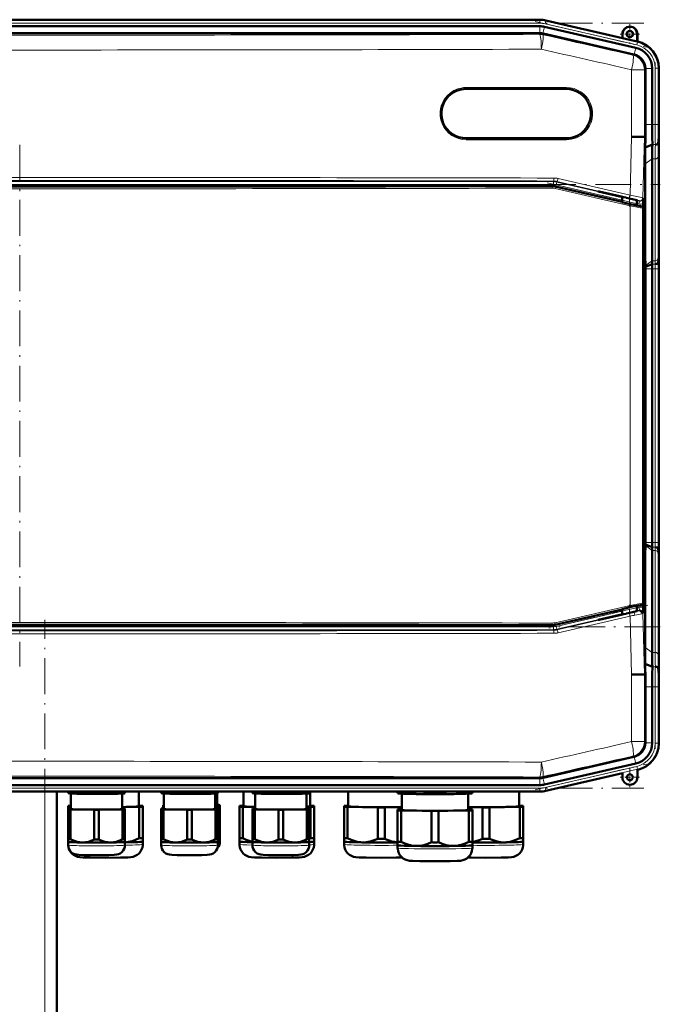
# Model space of a CAD drawing. Extents: x -1351 to 1763, y -1300 to 612.
# Tile 17 of 80: x -1068 to -853, y 236 to 566. Entities that reach past the tile are written whole.
import ezdxf

# ---------------------------------------------------------------- set-up
doc = ezdxf.new("R2010")
doc.units = 0
doc.linetypes.add('DASHDOT', pattern=[18.5, 12, -3, 0.5, -3])

msp = doc.modelspace()

# ---------------------------------------------------------------- linework, layer by layer
at = {"color": 7, "linetype": 'DASHDOT', "lineweight": 18}
for p, q in [((-1276.37, 564.64), (-858.69, 564.64)), ((-895.01, 565.2), (-857.74, 556.6)), ((-854.87, 551.46), (-854.87, 528.83)), ((-1067.53, 523.96), (-1067.53, 349.21)), ((-891.02, 511.19), (-857.32, 503.41)), ((-1281.89, 510.59), (-853.17, 510.59)), ((-854.87, 491.61), (-854.87, 381.55)), ((-857.32, 369.75), (-891.02, 361.97)), ((-1059.13, -326), (-1059.13, 364.9)), ((-853.17, 362.56), (-1281.89, 362.56)), ((-854.87, 344.32), (-854.87, 321.69)), ((-895.01, 307.95), (-857.74, 316.55)), ((-1276.37, 308.51), (-858.69, 308.51))]:
    msp.add_line(p, q, dxfattribs=at)
at = {"color": 7, "lineweight": 50}
for p, q in [((-893.5, 565.83), (-1241.56, 565.83)), ((-908.5, 565.83), (-1221.29, 565.83)), ((-908.5, 565.83), (-893.5, 565.83)), ((-891.42, 565.59), (-865.85, 559.69)), ((-891.42, 565.59), (-865.85, 559.69)), ((-1241.54, 561.35), (-893.53, 561.35)), ((-908.5, 563.64), (-1221.29, 563.64)), ((-908.5, 563.64), (-893.5, 563.64)), ((-893.53, 561.35), (-893.5, 561.35)), ((-862.03, 554.21), (-892.4, 561.23)), ((-891.91, 563.46), (-861.34, 556.4)), ((-865.85, 559.69), (-865.85, 561.03)), ((-865.78, 559.6), (-865.78, 561.03)), ((-860.92, 561.03), (-860.92, 558.48)), ((-860.85, 561.03), (-860.85, 558.53)), ((-865.78, 559.6), (-865.85, 559.69)), ((-865.78, 559.6), (-860.92, 558.48)), ((-860.92, 558.48), (-860.85, 558.53)), ((-860.85, 558.53), (-860.65, 558.49)), ((-858.15, 549.34), (-858.16, 549.52)), ((-858.15, 549.34), (-858.15, 530.72)), ((-855.87, 549.52), (-855.87, 530.72)), ((-853.68, 549.72), (-853.68, 530.72)), ((-853.68, 549.52), (-853.68, 530.72)), ((-918.16, 542.62), (-884.66, 542.62)), ((-884.66, 526.12), (-918.16, 526.12)), ((-858.83, 526.59), (-858.48, 526.58)), ((-858.14, 526.58), (-858.48, 526.58)), ((-853.66, 526.58), (-853.83, 524.39)), ((-855.83, 523.99), (-858.21, 523)), ((-853.68, 523.65), (-853.68, 489.51)), ((-853.68, 523.65), (-853.68, 489.51)), ((-855.87, 519.23), (-855.87, 485.09)), ((-858.25, 486.58), (-858.25, 517.54)), ((-889.42, 510.11), (-1245.63, 510.11)), ((-888.3, 509.98), (-865.97, 504.83)), ((-866.73, 506.65), (-873.98, 508.33)), ((-873.59, 508.33), (-873.98, 508.33)), ((-873.59, 508.33), (-866.73, 506.74)), ((-866.73, 506.74), (-865.32, 506.41)), ((-866.73, 506.65), (-866.73, 506.74)), ((-865.97, 506.48), (-866.73, 506.65)), ((-865.97, 506.57), (-865.97, 504.75)), ((-865.32, 506.41), (-864.61, 506.25)), ((-864.61, 506.25), (-864.47, 506.22)), ((-864.47, 506.22), (-863.48, 505.99)), ((-860.98, 505.38), (-860.98, 503.6)), ((-860.98, 503.68), (-860.87, 503.65)), ((-860.87, 503.65), (-860.3, 503.5)), ((-860.3, 503.5), (-859.28, 503.26)), ((-858.91, 504.31), (-858.94, 503)), ((-858.89, 502.78), (-858.89, 370.39)), ((-858.89, 486.59), (-858.25, 486.58)), ((-858.17, 483.46), (-858.25, 486.58)), ((-853.7, 486.58), (-853.88, 484.39)), ((-858.16, 483.04), (-858.17, 483.46)), ((-855.87, 483.99), (-858.16, 483.04)), ((-858.15, 482.44), (-858.16, 483.04)), ((-858.15, 390.72), (-858.15, 482.44)), ((-855.87, 482.44), (-855.87, 390.72)), ((-853.68, 482.44), (-853.68, 390.72)), ((-853.68, 482.43), (-853.68, 390.72)), ((-858.17, 389.7), (-858.25, 386.57)), ((-858.16, 390.11), (-858.17, 389.7)), ((-858.15, 390.72), (-858.16, 390.11)), ((-855.87, 389.17), (-858.16, 390.11)), ((-858.89, 386.57), (-858.25, 386.57)), ((-858.25, 386.57), (-858.25, 355.61)), ((-855.87, 353.93), (-855.87, 388.07)), ((-853.7, 386.58), (-853.88, 388.77)), ((-853.68, 349.51), (-853.68, 383.65)), ((-853.68, 349.51), (-853.68, 383.65)), ((-860.98, 367.77), (-860.98, 369.57)), ((-860.87, 369.52), (-860.98, 369.5)), ((-860.3, 369.67), (-860.87, 369.52)), ((-859.28, 369.91), (-860.3, 369.67)), ((-858.91, 368.84), (-858.94, 370.18)), ((-865.97, 368.34), (-888.3, 363.19)), ((-866.73, 366.5), (-873.98, 364.83)), ((-873.59, 364.83), (-866.73, 366.41)), ((-866.73, 366.41), (-865.32, 366.74)), ((-865.97, 366.68), (-866.73, 366.5)), ((-866.73, 366.5), (-866.73, 366.41)), ((-865.97, 368.42), (-865.97, 366.59)), ((-865.32, 366.74), (-864.61, 366.9)), ((-864.61, 366.9), (-864.47, 366.93)), ((-864.47, 366.93), (-863.48, 367.16)), ((-1245.63, 363.06), (-889.42, 363.06)), ((-873.59, 364.83), (-873.98, 364.83)), ((-855.83, 349.17), (-858.21, 350.16)), ((-858.21, 350.16), (-858.18, 348.39)), ((-858.48, 346.57), (-858.83, 346.56)), ((-858.14, 346.57), (-858.48, 346.57)), ((-858.18, 348.39), (-858.14, 346.57)), ((-853.66, 346.58), (-853.83, 348.77)), ((-858.15, 323.81), (-858.15, 342.44)), ((-855.87, 323.63), (-855.87, 342.44)), ((-853.68, 323.43), (-853.68, 342.44)), ((-853.68, 323.63), (-853.68, 342.43)), ((-858.15, 323.81), (-858.16, 323.63)), ((-862.03, 318.94), (-892.4, 311.93)), ((-891.91, 309.69), (-861.34, 316.75)), ((-891.42, 307.56), (-865.85, 313.47)), ((-865.85, 313.47), (-865.85, 312.12)), ((-860.85, 314.62), (-860.65, 314.67)), ((-860.85, 312.12), (-860.85, 314.62)), ((-1241.54, 311.8), (-893.53, 311.8)), ((-893.53, 311.8), (-893.5, 311.8)), ((-893.5, 307.33), (-1241.56, 307.33)), ((-908.5, 309.51), (-1221.29, 309.51)), ((-1055.13, -268.42), (-1055.13, 307.33)), ((-1051.3, 306.98), (-1051.3, 307.33)), ((-1051.3, 306.98), (-1051.3, 306.8)), ((-1051.26, 306.79), (-1051.3, 306.8)), ((-1050.53, 306.94), (-1050.53, 307.33)), ((-1050.4, 301.52), (-1050.4, 306.71)), ((-1042.58, 306.82), (-1042.58, 307.33)), ((-1041.03, 306.82), (-1041.03, 307.33)), ((-1033.2, 306.71), (-1033.2, 301.52)), ((-1033.08, 306.94), (-1033.08, 307.33)), ((-1032.35, 306.79), (-1032.3, 306.8)), ((-1032.3, 306.98), (-1032.3, 307.33)), ((-1032.3, 306.8), (-1032.3, 306.98)), ((-1027.71, 302.42), (-1027.71, 307.33)), ((-1020.18, 306.98), (-1020.18, 307.33)), ((-1020.18, 306.98), (-1020.18, 306.8)), ((-1020.14, 306.79), (-1020.18, 306.8)), ((-1019.41, 306.94), (-1019.41, 307.33)), ((-1019.28, 301.52), (-1019.28, 306.71)), ((-1011.46, 306.82), (-1011.46, 307.33)), ((-1009.91, 306.82), (-1009.91, 307.33)), ((-1002.08, 306.71), (-1002.08, 301.52)), ((-1001.96, 306.94), (-1001.96, 307.33)), ((-1001.41, 306.76), (-1001.41, 302.72)), ((-1001.23, 306.79), (-1001.18, 306.8)), ((-1001.18, 306.98), (-1001.18, 307.33)), ((-1001.18, 306.8), (-1001.18, 306.98)), ((-992.66, 307.33), (-992.66, 302.42)), ((-989.63, 306.98), (-989.63, 307.33)), ((-989.63, 306.98), (-989.63, 306.8)), ((-989.58, 306.79), (-989.63, 306.8)), ((-988.85, 306.94), (-988.85, 307.33)), ((-988.73, 301.52), (-988.73, 306.71)), ((-980.9, 306.82), (-980.9, 307.33)), ((-979.35, 306.82), (-979.35, 307.33)), ((-971.53, 306.71), (-971.53, 301.52)), ((-971.4, 306.94), (-971.4, 307.33)), ((-970.67, 306.79), (-970.63, 306.8)), ((-970.63, 306.98), (-970.63, 307.33)), ((-970.63, 306.8), (-970.63, 306.98)), ((-970.36, 302.42), (-970.36, 307.33)), ((-957.66, 307.33), (-957.66, 302.42)), ((-941.06, 307.01), (-941.06, 307.33)), ((-941.06, 307.01), (-941.06, 306.8)), ((-941, 306.78), (-941.06, 306.8)), ((-939.88, 306.96), (-939.88, 307.33)), ((-939.71, 306.67), (-939.71, 301.22)), ((-929.75, 306.8), (-929.75, 307.33)), ((-927.38, 306.8), (-927.38, 307.33)), ((-917.41, 301.22), (-917.41, 306.67)), ((-917.25, 306.96), (-917.25, 307.33)), ((-916.12, 306.78), (-916.06, 306.8)), ((-916.06, 307.01), (-916.06, 307.33)), ((-916.06, 306.8), (-916.06, 307.01)), ((-908.5, 309.51), (-893.5, 309.51)), ((-900.36, 302.42), (-900.36, 307.33)), ((-1051.36, 302.57), (-1051.36, 302.26)), ((-1051.36, 302.26), (-1051.36, 291.76)), ((-1051.3, 301.64), (-1051.3, 301.4)), ((-1051.3, 301.4), (-1051.3, 291.44)), ((-1050.4, 301.67), (-1050.53, 301.67)), ((-1050.53, 301.36), (-1042.58, 301.24)), ((-1050.53, 301.36), (-1050.53, 291.4)), ((-1042.58, 301.24), (-1042.58, 291.28)), ((-1041.03, 301.24), (-1033.08, 301.36)), ((-1041.03, 301.24), (-1041.03, 291.28)), ((-1033.2, 302.12), (-1027.55, 302.21)), ((-1033.08, 301.67), (-1033.2, 301.67)), ((-1033.08, 301.36), (-1033.08, 291.4)), ((-1032.3, 301.4), (-1032.3, 301.64)), ((-1032.3, 301.4), (-1032.3, 291.44)), ((-1027.55, 302.62), (-1027.71, 302.63)), ((-1027.55, 302.21), (-1027.55, 291.71)), ((-1026.36, 302.26), (-1026.36, 302.57)), ((-1026.36, 302.26), (-1026.36, 291.76)), ((-1020.18, 301.64), (-1020.18, 301.4)), ((-1020.18, 301.4), (-1020.18, 291.44)), ((-1019.51, 302.84), (-1019.51, 302.6)), ((-1019.51, 302.6), (-1019.51, 301.67)), ((-1019.28, 301.67), (-1019.41, 301.67)), ((-1019.41, 301.36), (-1011.46, 301.24)), ((-1019.41, 301.36), (-1019.41, 291.4)), ((-1011.46, 301.24), (-1011.46, 291.28)), ((-1009.91, 301.24), (-1001.96, 301.36)), ((-1009.91, 301.24), (-1009.91, 291.28)), ((-1002.08, 302.55), (-1001.29, 302.56)), ((-1001.96, 301.67), (-1002.08, 301.67)), ((-1001.96, 301.36), (-1001.96, 291.4)), ((-1001.29, 302.87), (-1001.41, 302.87)), ((-1001.29, 302.56), (-1001.29, 301.64)), ((-1001.18, 301.4), (-1001.18, 301.64)), ((-1001.18, 301.4), (-1001.18, 291.44)), ((-1000.51, 302.6), (-1000.51, 302.84)), ((-1000.51, 302.6), (-1000.51, 292.64)), ((-994.01, 302.57), (-994.01, 302.26)), ((-994.01, 302.26), (-994.01, 291.76)), ((-992.66, 302.63), (-992.83, 302.62)), ((-992.83, 302.21), (-988.73, 302.15)), ((-992.83, 302.21), (-992.83, 291.71)), ((-989.63, 301.64), (-989.63, 301.4)), ((-989.63, 301.4), (-989.63, 291.44)), ((-988.73, 301.67), (-988.85, 301.67)), ((-988.85, 301.36), (-980.9, 301.24)), ((-988.85, 301.36), (-988.85, 291.4)), ((-980.9, 301.24), (-980.9, 291.28)), ((-979.35, 301.24), (-971.4, 301.36)), ((-979.35, 301.24), (-979.35, 291.28)), ((-971.53, 302.19), (-970.2, 302.21)), ((-971.4, 301.67), (-971.53, 301.67)), ((-971.4, 301.36), (-971.4, 291.4)), ((-970.63, 301.4), (-970.63, 301.64)), ((-970.63, 301.4), (-970.63, 291.44)), ((-970.2, 302.62), (-970.36, 302.63)), ((-970.2, 302.21), (-970.2, 291.71)), ((-969.01, 302.26), (-969.01, 302.57)), ((-969.01, 302.26), (-969.01, 291.76)), ((-959.01, 302.57), (-959.01, 302.26)), ((-959.01, 302.26), (-959.01, 291.76)), ((-957.66, 302.63), (-957.83, 302.62)), ((-957.83, 302.21), (-947.7, 302.06)), ((-957.83, 302.21), (-957.83, 291.71)), ((-947.7, 302.06), (-947.7, 291.55)), ((-945.33, 302.06), (-939.71, 302.14)), ((-945.33, 302.06), (-945.33, 291.55)), ((-941.06, 301.37), (-941.06, 301.06)), ((-941.06, 301.06), (-941.06, 290.56)), ((-939.71, 301.43), (-939.88, 301.42)), ((-939.88, 301.01), (-929.75, 300.86)), ((-939.88, 301.01), (-939.88, 290.51)), ((-929.75, 300.86), (-929.75, 290.35)), ((-927.38, 300.86), (-917.25, 301.01)), ((-927.38, 300.86), (-927.38, 290.35)), ((-917.41, 302.13), (-912.7, 302.06)), ((-917.25, 301.42), (-917.41, 301.43)), ((-917.25, 301.01), (-917.25, 290.51)), ((-916.06, 301.06), (-916.06, 301.37)), ((-916.06, 301.06), (-916.06, 290.56)), ((-912.7, 302.06), (-912.7, 291.55)), ((-910.33, 302.06), (-900.2, 302.21)), ((-910.33, 302.06), (-910.33, 291.55)), ((-900.2, 302.62), (-900.36, 302.63)), ((-900.2, 302.21), (-900.2, 291.71)), ((-899.01, 302.26), (-899.01, 302.57)), ((-899.01, 302.26), (-899.01, 291.76)), ((-1051.36, 291.76), (-1051.36, 290.61)), ((-1051.36, 290.61), (-1051.36, 289.66)), ((-1051.35, 290.6), (-1051.36, 290.61)), ((-1051.3, 291.44), (-1051.3, 290.51)), ((-1051.3, 289.42), (-1051.3, 290.51)), ((-1051.3, 290.5), (-1051.3, 290.51)), ((-1032.31, 290.5), (-1032.3, 290.51)), ((-1032.3, 290.51), (-1032.3, 291.44)), ((-1032.3, 290.51), (-1032.3, 289.42)), ((-1026.36, 290.61), (-1026.36, 291.76)), ((-1026.36, 289.66), (-1026.36, 290.61)), ((-1026.36, 290.6), (-1026.36, 290.61)), ((-1020.18, 291.44), (-1020.18, 290.51)), ((-1020.18, 289.42), (-1020.18, 290.51)), ((-1020.18, 290.5), (-1020.18, 290.51)), ((-1001.19, 290.5), (-1001.18, 290.51)), ((-1001.18, 290.51), (-1001.18, 291.44)), ((-1001.18, 290.51), (-1001.18, 289.42)), ((-1000.52, 291.7), (-1000.51, 291.71)), ((-1000.51, 291.71), (-1000.51, 292.64)), ((-1000.51, 291.71), (-1000.51, 290.62)), ((-994.01, 291.76), (-994.01, 290.61)), ((-994.01, 290.61), (-994.01, 289.66)), ((-994.01, 290.6), (-994.01, 290.61)), ((-989.63, 291.44), (-989.63, 290.51)), ((-989.63, 289.42), (-989.63, 290.51)), ((-989.62, 290.5), (-989.63, 290.51)), ((-970.63, 290.51), (-970.63, 291.44)), ((-970.63, 290.51), (-970.63, 289.42)), ((-970.63, 290.5), (-970.63, 290.51)), ((-969.02, 290.6), (-969.01, 290.61)), ((-969.01, 290.61), (-969.01, 291.76)), ((-969.01, 289.66), (-969.01, 290.61)), ((-959.01, 291.76), (-959.01, 290.61)), ((-959.01, 290.61), (-959.01, 289.66)), ((-959.01, 290.6), (-959.01, 290.61)), ((-941.06, 290.56), (-941.06, 289.41)), ((-916.06, 289.41), (-916.06, 290.56)), ((-899.02, 290.6), (-899.01, 290.61)), ((-899.01, 290.61), (-899.01, 291.76)), ((-899.01, 289.66), (-899.01, 290.61)), ((-941.06, 289.41), (-941.06, 288.46)), ((-941.06, 289.4), (-941.06, 289.41)), ((-916.07, 289.4), (-916.06, 289.41)), ((-916.06, 288.46), (-916.06, 289.41))]:
    msp.add_line(p, q, dxfattribs=at)
at = {"color": 7, "lineweight": 18}
for p, q in [((-1241.56, 565.64), (-893.5, 565.64)), ((-1241.56, 564.64), (-893.5, 564.64)), ((-893.5, 565.64), (-893.5, 565.83)), ((-893.5, 565.64), (-893.5, 564.64)), ((-891.46, 565.41), (-891.69, 564.44)), ((-891.69, 564.44), (-861.06, 557.37)), ((-891.46, 565.41), (-891.42, 565.59)), ((-891.46, 565.41), (-860.84, 558.34)), ((-893.57, 560.93), (-893.53, 561.35)), ((-893.5, 561.35), (-893.5, 563.64)), ((-892.4, 561.23), (-892.45, 560.8)), ((-892.43, 561.23), (-891.91, 563.46)), ((-865.78, 561.03), (-865.85, 561.03)), ((-860.92, 561.03), (-860.85, 561.03)), ((-860.84, 558.34), (-861.06, 557.37)), ((-860.84, 558.34), (-860.65, 558.49)), ((-862.35, 553.96), (-862.03, 554.21)), ((-861.86, 554.17), (-861.34, 556.4)), ((-862.78, 526.65), (-862.78, 549.09)), ((-858.48, 549.09), (-862.78, 549.09)), ((-858.15, 549.34), (-858.48, 549.09)), ((-858.48, 549.09), (-858.48, 526.58)), ((-858.16, 549.52), (-855.87, 549.52)), ((-854.87, 549.58), (-854.87, 530.72)), ((-854.87, 549.58), (-853.87, 549.58)), ((-853.68, 549.72), (-853.87, 549.58)), ((-853.87, 549.58), (-853.87, 530.72)), ((-884.6, 543.12), (-918.11, 543.12)), ((-858.15, 530.72), (-855.87, 530.72)), ((-855.87, 530.72), (-854.87, 530.72)), ((-853.87, 530.72), (-854.87, 530.72)), ((-853.87, 530.72), (-853.68, 530.72)), ((-918.11, 525.62), (-884.6, 525.62)), ((-863.29, 507.03), (-862.78, 526.65)), ((-858.48, 526.58), (-859.01, 506.15)), ((-854.83, 523.99), (-855.83, 523.99)), ((-855.87, 519.23), (-858.25, 517.54)), ((-854.87, 519.23), (-855.87, 519.23)), ((-854.87, 519.23), (-854.87, 485.09)), ((-853.87, 519.91), (-853.87, 485.77)), ((-1246.16, 511.59), (-888.9, 511.59)), ((-888.9, 511.59), (-888.87, 511.81)), ((-888.9, 510.59), (-888.9, 511.59)), ((-888, 510.49), (-887.77, 511.47)), ((-887.75, 511.68), (-887.77, 511.47)), ((-887.77, 511.47), (-865.97, 506.43)), ((-863.66, 506.06), (-887.75, 511.68)), ((-887.4, 512.65), (-863.29, 507.03)), ((-888.9, 510.59), (-1246.16, 510.59)), ((-889.44, 509.9), (-889.42, 510.11)), ((-863.25, 503.55), (-888.37, 509.29)), ((-888.3, 509.98), (-888.32, 509.77)), ((-888.32, 509.77), (-863.21, 504.04)), ((-865.97, 505.41), (-888, 510.49)), ((-860.98, 505.28), (-860.11, 505.08)), ((-860.34, 504.11), (-860.11, 505.08)), ((-860.11, 505.08), (-860.24, 505.2)), ((-859.01, 506.15), (-858.89, 506.03)), ((-863.25, 369.62), (-863.25, 503.55)), ((-860.34, 504.11), (-860.98, 504.26)), ((-859.33, 503.22), (-859.28, 503.26)), ((-858.89, 502.78), (-858.95, 502.73)), ((-858.95, 502.73), (-858.95, 370.44)), ((-855.87, 485.09), (-858.17, 483.46)), ((-854.87, 485.09), (-855.87, 485.09)), ((-853.7, 486.58), (-853.66, 486.58)), ((-855.87, 482.44), (-858.15, 482.44)), ((-854.87, 483.99), (-855.87, 483.99)), ((-854.87, 482.44), (-855.87, 482.44)), ((-854.87, 482.44), (-853.87, 482.44)), ((-854.87, 482.44), (-854.87, 390.72)), ((-853.68, 482.44), (-853.87, 482.44)), ((-853.87, 482.44), (-853.87, 390.72)), ((-855.87, 388.07), (-858.17, 389.7)), ((-855.87, 390.72), (-858.15, 390.72)), ((-854.87, 390.72), (-855.87, 390.72)), ((-854.87, 389.17), (-855.87, 389.17)), ((-854.87, 390.72), (-853.87, 390.72)), ((-853.68, 390.72), (-853.87, 390.72)), ((-854.87, 388.07), (-855.87, 388.07)), ((-854.87, 353.93), (-854.87, 388.07)), ((-853.87, 353.24), (-853.87, 387.39)), ((-853.66, 386.58), (-853.7, 386.58)), ((-888.37, 363.88), (-863.25, 369.62)), ((-859.28, 369.91), (-859.33, 369.95)), ((-858.95, 370.44), (-858.89, 370.39)), ((-863.21, 369.14), (-888.32, 363.4)), ((-888, 362.66), (-865.97, 367.75)), ((-865.97, 366.72), (-887.77, 361.69)), ((-887.75, 361.48), (-863.66, 367.1)), ((-863.29, 366.13), (-887.4, 360.51)), ((-862.78, 346.51), (-863.29, 366.13)), ((-860.98, 368.9), (-860.34, 369.05)), ((-860.11, 368.07), (-860.98, 367.87)), ((-860.34, 369.05), (-860.11, 368.07)), ((-860.24, 367.96), (-860.11, 368.07)), ((-858.89, 367.13), (-859.01, 367.01)), ((-859.01, 367.01), (-858.48, 346.57)), ((-889.42, 363.06), (-889.44, 363.27)), ((-888.3, 363.19), (-888.32, 363.4)), ((-1246.16, 362.56), (-888.9, 362.56)), ((-888.9, 361.56), (-1246.16, 361.56)), ((-888.9, 362.56), (-888.9, 361.56)), ((-888.9, 361.56), (-888.87, 361.35)), ((-888, 362.66), (-887.77, 361.69)), ((-887.75, 361.48), (-887.77, 361.69)), ((-855.87, 353.93), (-858.25, 355.61)), ((-854.87, 353.93), (-855.87, 353.93)), ((-862.78, 324.07), (-862.78, 346.51)), ((-858.48, 346.57), (-858.48, 324.07)), ((-854.83, 349.17), (-855.83, 349.17)), ((-858.15, 342.44), (-855.87, 342.44)), ((-855.87, 342.44), (-854.87, 342.44)), ((-853.87, 342.44), (-854.87, 342.44)), ((-854.87, 323.58), (-854.87, 342.44)), ((-853.87, 342.44), (-853.68, 342.44)), ((-853.87, 323.58), (-853.87, 342.44)), ((-862.78, 324.07), (-858.48, 324.07)), ((-858.15, 323.81), (-858.48, 324.07)), ((-858.16, 323.63), (-855.87, 323.63)), ((-853.87, 323.58), (-854.87, 323.58)), ((-853.87, 323.58), (-853.68, 323.43)), ((-862.35, 319.2), (-862.03, 318.94)), ((-861.86, 318.98), (-861.34, 316.75)), ((-891.69, 308.72), (-861.06, 315.79)), ((-891.46, 307.74), (-860.84, 314.81)), ((-861.06, 315.79), (-860.84, 314.81)), ((-860.65, 314.67), (-860.84, 314.81)), ((-893.57, 312.23), (-893.53, 311.8)), ((-893.5, 311.8), (-893.5, 309.51)), ((-892.4, 311.93), (-892.45, 312.35)), ((-892.43, 311.92), (-891.91, 309.69)), ((-1241.56, 308.51), (-893.5, 308.51)), ((-1241.56, 307.51), (-893.5, 307.51)), ((-1059.13, -268.42), (-1059.13, 307.33)), ((-893.5, 307.51), (-893.5, 308.51)), ((-893.5, 307.51), (-893.5, 307.33)), ((-891.46, 307.74), (-891.69, 308.72)), ((-891.46, 307.74), (-891.42, 307.56))]:
    msp.add_line(p, q, dxfattribs=at)
at = {"color": 7, "linetype": 'DASHDOT', "lineweight": 18, "ltscale": 0.1625}
for p, q in [((-863.35, 564.28), (-863.35, 557.78)), ((-860.1, 561.03), (-866.6, 561.03)), ((-863.35, 315.37), (-863.35, 308.87)), ((-860.1, 312.12), (-866.6, 312.12))]:
    msp.add_line(p, q, dxfattribs=at)
at = {"color": 7, "linetype": 'DASHDOT', "lineweight": 18, "ltscale": 0.08985}
msp.add_line((-863.48, 506.87), (-863.48, 503.27), dxfattribs=at)
at = {"color": 7, "linetype": 'DASHDOT', "lineweight": 18, "ltscale": 0.019627}
msp.add_line((-863.48, 506.06), (-863.48, 505.27), dxfattribs=at)
at = {"color": 7, "linetype": 'DASHDOT', "lineweight": 18, "ltscale": 0.089713}
msp.add_line((-863.48, 369.88), (-863.48, 366.29), dxfattribs=at)
at = {"color": 7, "linetype": 'DASHDOT', "lineweight": 18, "ltscale": 0.019614}
msp.add_line((-863.48, 367.1), (-863.48, 367.88), dxfattribs=at)
at = {"color": 7, "lineweight": 50}
for points in [[(-865.97, 504.75), (-865.97, 504.75), (-865.97, 504.75), (-865.94, 504.73), (-865.57, 504.63), (-862.57, 503.92), (-861.03, 503.6), (-860.99, 503.6), (-860.99, 503.6), (-860.98, 503.6)], [(-863.48, 505.99), (-862.03, 505.65), (-861.06, 505.41), (-860.9, 505.36), (-860.88, 505.35), (-860.88, 505.35)], [(-860.88, 505.35), (-860.88, 505.35), (-860.88, 505.35), (-860.89, 505.35), (-860.98, 505.36)], [(-860.98, 369.57), (-860.99, 369.57), (-860.99, 369.57), (-861, 369.57), (-861.1, 369.56), (-861.94, 369.39), (-862.92, 369.17)], [(-862.92, 369.17), (-865.08, 368.66), (-865.87, 368.46), (-865.96, 368.43), (-865.97, 368.42), (-865.97, 368.42)], [(-863.48, 367.16), (-862.03, 367.5), (-861.06, 367.75), (-860.9, 367.8), (-860.88, 367.81), (-860.88, 367.81)], [(-860.88, 367.81), (-860.88, 367.81), (-860.88, 367.81), (-860.89, 367.81), (-860.98, 367.8)], [(-1046.55, 306.6), (-1048.53, 306.7), (-1050.53, 306.94)], [(-1042.58, 306.82), (-1044.58, 306.64), (-1046.55, 306.6)], [(-1037.05, 306.6), (-1039.03, 306.64), (-1041.03, 306.82)], [(-1033.08, 306.94), (-1035.08, 306.7), (-1037.05, 306.6)], [(-1015.43, 306.6), (-1017.41, 306.7), (-1019.41, 306.94)], [(-1011.46, 306.82), (-1013.46, 306.64), (-1015.43, 306.6)], [(-1005.93, 306.6), (-1007.91, 306.64), (-1009.91, 306.82)], [(-1001.96, 306.94), (-1003.96, 306.7), (-1005.93, 306.6)], [(-984.88, 306.6), (-986.85, 306.7), (-988.85, 306.94)], [(-980.9, 306.82), (-982.91, 306.64), (-984.88, 306.6)], [(-975.38, 306.6), (-977.35, 306.64), (-979.35, 306.82)], [(-971.4, 306.94), (-973.41, 306.7), (-975.38, 306.6)], [(-934.81, 306.53), (-936.07, 306.57), (-937.33, 306.66), (-938.59, 306.79), (-939.88, 306.96)], [(-929.75, 306.8), (-931.11, 306.67), (-932.45, 306.58), (-933.63, 306.53), (-934.81, 306.53)], [(-922.31, 306.53), (-923.49, 306.53), (-924.67, 306.58), (-926.01, 306.67), (-927.38, 306.8)], [(-917.25, 306.96), (-918.53, 306.79), (-919.8, 306.66), (-921.05, 306.57), (-922.31, 306.53)], [(-1046.55, 290.29), (-1047.45, 290.36), (-1048.33, 290.54), (-1049.21, 290.82), (-1049.87, 291.09), (-1050.53, 291.4)], [(-1042.58, 291.28), (-1043.57, 290.85), (-1044.56, 290.54), (-1045.55, 290.35), (-1046.55, 290.29)], [(-1037.05, 290.29), (-1038.06, 290.35), (-1039.05, 290.54), (-1040.04, 290.85), (-1041.03, 291.28)], [(-1033.08, 291.4), (-1033.74, 291.09), (-1034.4, 290.82), (-1035.28, 290.54), (-1036.16, 290.36), (-1037.05, 290.29)], [(-1027.55, 291.71), (-1028.73, 291.17), (-1029.91, 290.75), (-1031.1, 290.47), (-1032.3, 290.34)], [(-1015.43, 290.29), (-1016.33, 290.36), (-1017.21, 290.54), (-1018.09, 290.82), (-1018.75, 291.09), (-1019.41, 291.4)], [(-1011.46, 291.28), (-1012.45, 290.85), (-1013.44, 290.54), (-1014.43, 290.35), (-1015.43, 290.29)], [(-1005.93, 290.29), (-1006.94, 290.35), (-1007.93, 290.54), (-1008.92, 290.85), (-1009.91, 291.28)], [(-1001.96, 291.4), (-1002.62, 291.09), (-1003.28, 290.82), (-1004.16, 290.54), (-1005.04, 290.36), (-1005.93, 290.29)], [(-989.63, 290.54), (-990.7, 290.82), (-991.76, 291.21), (-992.83, 291.71)], [(-984.88, 290.29), (-985.77, 290.36), (-986.65, 290.54), (-987.53, 290.82), (-988.19, 291.09), (-988.85, 291.4)], [(-980.9, 291.28), (-981.89, 290.85), (-982.88, 290.54), (-983.87, 290.35), (-984.88, 290.29)], [(-975.38, 290.29), (-976.38, 290.35), (-977.37, 290.54), (-978.36, 290.85), (-979.35, 291.28)], [(-971.4, 291.4), (-972.06, 291.09), (-972.72, 290.82), (-973.6, 290.54), (-974.48, 290.36), (-975.38, 290.29)], [(-952.76, 290.33), (-953.39, 290.36), (-954.01, 290.43), (-954.66, 290.55), (-955.31, 290.71), (-956.57, 291.14), (-957.83, 291.71)], [(-947.7, 291.55), (-948.96, 291.02), (-950.22, 290.63), (-950.87, 290.49), (-951.52, 290.39), (-952.14, 290.34), (-952.76, 290.33)], [(-941.06, 290.35), (-942.02, 290.47), (-942.97, 290.67), (-943.91, 290.96), (-944.62, 291.24), (-945.33, 291.55)], [(-934.81, 289.13), (-935.43, 289.16), (-936.05, 289.23), (-936.71, 289.35), (-937.36, 289.51), (-938.62, 289.94), (-939.88, 290.51)], [(-929.75, 290.35), (-931.01, 289.82), (-932.27, 289.43), (-932.91, 289.29), (-933.57, 289.19), (-934.19, 289.14), (-934.81, 289.13)], [(-922.31, 289.13), (-922.94, 289.14), (-923.56, 289.19), (-924.21, 289.29), (-924.86, 289.43), (-926.12, 289.82), (-927.38, 290.35)], [(-917.25, 290.51), (-918.51, 289.94), (-919.77, 289.51), (-920.42, 289.35), (-921.07, 289.23), (-921.69, 289.16), (-922.31, 289.13)], [(-912.7, 291.55), (-913.82, 291.07), (-914.94, 290.71), (-916.06, 290.46)], [(-905.26, 290.33), (-905.89, 290.34), (-906.51, 290.39), (-907.16, 290.49), (-907.81, 290.63), (-909.07, 291.02), (-910.33, 291.55)], [(-900.2, 291.71), (-901.46, 291.14), (-902.72, 290.71), (-903.37, 290.55), (-904.02, 290.43), (-904.64, 290.36), (-905.26, 290.33)], [(-1038.86, 285.21), (-1043.93, 285.25), (-1046.33, 285.32), (-1047.41, 285.4), (-1048.17, 285.54), (-1048.86, 285.79), (-1049.53, 286.17), (-1050.11, 286.66), (-1050.6, 287.24), (-1050.97, 287.9), (-1051.23, 288.61), (-1051.35, 289.36), (-1051.36, 289.66)], [(-1041.8, 286.06), (-1045.93, 286.09), (-1047.72, 286.16), (-1048.5, 286.23), (-1049.1, 286.37), (-1049.73, 286.66), (-1050.28, 287.07), (-1050.73, 287.59), (-1051.06, 288.19), (-1051.25, 288.85), (-1051.3, 289.42)], [(-1041.8, 286.06), (-1037.68, 286.09), (-1035.89, 286.16), (-1035.11, 286.23), (-1034.5, 286.37), (-1033.88, 286.66), (-1033.33, 287.07), (-1032.88, 287.59), (-1032.55, 288.19), (-1032.36, 288.85), (-1032.3, 289.42)], [(-1038.86, 285.21), (-1033.78, 285.25), (-1031.39, 285.32), (-1030.31, 285.4), (-1029.55, 285.54), (-1028.85, 285.79), (-1028.19, 286.17), (-1027.6, 286.66), (-1027.12, 287.24), (-1026.74, 287.9), (-1026.49, 288.61), (-1026.37, 289.36), (-1026.36, 289.66)], [(-1010.68, 286.06), (-1014.81, 286.1), (-1016.6, 286.16), (-1017.38, 286.23), (-1017.98, 286.37), (-1018.61, 286.66), (-1019.16, 287.07), (-1019.61, 287.59), (-1019.94, 288.19), (-1020.13, 288.85), (-1020.18, 289.42)], [(-1010.68, 286.06), (-1006.55, 286.1), (-1004.76, 286.16), (-1003.99, 286.23), (-1003.38, 286.37), (-1002.76, 286.66), (-1002.21, 287.07), (-1001.76, 287.59), (-1001.43, 288.19), (-1001.23, 288.85), (-1001.18, 289.42)], [(-981.51, 285.21), (-986.59, 285.25), (-988.99, 285.32), (-990.06, 285.4), (-990.82, 285.54), (-991.52, 285.79), (-992.18, 286.17), (-992.77, 286.66), (-993.25, 287.24), (-993.63, 287.9), (-993.88, 288.61), (-994, 289.36), (-994.01, 289.66)], [(-980.13, 286.06), (-984.26, 286.09), (-986.05, 286.16), (-986.82, 286.23), (-987.43, 286.37), (-988.05, 286.66), (-988.6, 287.07), (-989.05, 287.59), (-989.38, 288.19), (-989.58, 288.85), (-989.63, 289.42)], [(-981.51, 285.21), (-976.44, 285.25), (-974.04, 285.32), (-972.97, 285.4), (-972.2, 285.54), (-971.51, 285.79), (-970.84, 286.17), (-970.26, 286.66), (-969.77, 287.24), (-969.4, 287.9), (-969.15, 288.61), (-969.02, 289.36), (-969.01, 289.66)], [(-980.13, 286.06), (-976, 286.09), (-974.21, 286.16), (-973.43, 286.23), (-972.83, 286.37), (-972.2, 286.66), (-971.65, 287.07), (-971.2, 287.59), (-970.87, 288.19), (-970.68, 288.85), (-970.63, 289.42)], [(-946.51, 285.21), (-951.59, 285.25), (-953.99, 285.32), (-955.06, 285.4), (-955.82, 285.54), (-956.52, 285.79), (-957.18, 286.17), (-957.77, 286.66), (-958.25, 287.24), (-958.63, 287.9), (-958.88, 288.61), (-959, 289.36), (-959.01, 289.66)], [(-928.56, 284.01), (-933.64, 284.05), (-936.04, 284.12), (-937.11, 284.2), (-937.87, 284.34), (-938.57, 284.59), (-939.23, 284.97), (-939.82, 285.46), (-940.3, 286.04), (-940.68, 286.7), (-940.93, 287.41), (-941.05, 288.16), (-941.06, 288.46)], [(-928.56, 284.01), (-923.49, 284.05), (-921.09, 284.12), (-920.01, 284.2), (-919.25, 284.34), (-918.56, 284.59), (-917.89, 284.97), (-917.31, 285.46), (-916.82, 286.04), (-916.45, 286.7), (-916.19, 287.41), (-916.07, 288.16), (-916.06, 288.46)], [(-911.51, 285.21), (-906.44, 285.25), (-904.04, 285.32), (-902.97, 285.4), (-902.2, 285.54), (-901.51, 285.79), (-900.84, 286.17), (-900.26, 286.66), (-899.77, 287.24), (-899.4, 287.9), (-899.15, 288.61), (-899.02, 289.36), (-899.01, 289.66)], [(-946.51, 285.21), (-941.51, 285.25), (-939.65, 285.3)], [(-911.51, 285.21), (-916.51, 285.25), (-917.51, 285.27)]]:
    msp.add_lwpolyline(points, dxfattribs=at)
at = {"color": 7, "lineweight": 18}
for points in [[(-860.24, 505.2), (-860.24, 505.2), (-860.26, 505.21), (-860.38, 505.25), (-862.05, 505.67), (-863.66, 506.06)], [(-863.29, 507.03), (-859.86, 506.35), (-859.07, 506.17), (-859.02, 506.15), (-859.01, 506.15)], [(-858.95, 502.73), (-858.95, 502.73), (-858.96, 502.73), (-859.06, 502.74), (-859.81, 502.87), (-863.25, 503.55)], [(-863.21, 504.04), (-860.91, 503.52), (-859.53, 503.24), (-859.36, 503.22), (-859.34, 503.22), (-859.33, 503.22), (-859.33, 503.22)], [(-863.25, 369.62), (-859.75, 370.31), (-859.07, 370.43), (-858.97, 370.44), (-858.95, 370.44), (-858.95, 370.44), (-858.95, 370.44)], [(-859.33, 369.95), (-859.34, 369.95), (-859.35, 369.95), (-859.42, 369.95), (-860.07, 369.82), (-863.21, 369.14)], [(-860.52, 367.87), (-860.28, 367.94), (-860.24, 367.95), (-860.24, 367.96)], [(-859.01, 367.01), (-859.02, 367.01), (-859.06, 366.99), (-859.36, 366.92)]]:
    msp.add_lwpolyline(points, dxfattribs=at)
at = {"color": 7, "lineweight": 50}
for centre, radius in [((-863.35, 561.03), 1.07), ((-863.35, 561.03), 1), ((-863.35, 312.12), 1)]:
    msp.add_circle(centre, radius, dxfattribs=at)
for centre, radius, start, end in [((-893.5, 556.58), 9.25, 77.0008, 89.9996), ((-893.5, 556.58), 9.25, 77.0007, 89.9996), ((-893.5, 556.58), 7.06, 77.0006, 89.9996), ((-863.35, 561.03), 2.5, 0, 180), ((-863.35, 561.03), 2.43, 360, 180), ((-862.93, 549.52), 9.25, 359.9943, 77.0057), ((-862.67, 549.72), 8.99, 359.9916, 77.0084), ((-863.16, 549.34), 5.01, 2.1031, 74.9072), ((-862.93, 549.52), 7.06, 359.9966, 77.0032), ((-918.16, 534.37), 8.25, 90, 134.9612), ((-884.66, 534.37), 8.25, 314.9294, 90), ((-918.16, 534.37), 8.25, 134.9699, 270), ((-884.66, 534.37), 8.25, 270, 314.9153), ((-165.66, 530.7), 692.49, 179.99805, 180.34055), ((-285.62, 530.58), 570.24, 179.9861, 180.6624), ((-506.1, 530.63), 347.59, 179.9856, 180.6685), ((-878.28, -680.15), 1206.9, 89.07649, 89.26402), ((-247.37, 513.74), 610.9, 178.79561, 179.13148), ((-646.46, 523.4), 207.22, 179.1215, 179.9313), ((-466.79, 517.08), 391.46, 179.1331, 179.9319), ((-516.09, 518.83), 339.78, 179.1293, 179.9319), ((-919.41, 505.84), 60.52, 358.5511, 0.1764), ((-859.39, 502.78), 0.5, 359.998, 77.002), ((-1066.1, 489.75), 212.42, 359.1437, 359.9337), ((-646.32, 489.76), 207.36, 180.0695, 180.8788), ((-935.69, 485.18), 79.82, 359.1476, 359.9359), ((-1211.4, 482.52), 357.71, 359.9872, 0.6507), ((-506.6, 482.52), 347.08, 179.3309, 180.0147), ((-990.66, 482.46), 134.79, 359.9876, 0.6479), ((-990.66, 390.69), 134.79, 359.3521, 0.0124), ((-935.69, 387.98), 79.82, 0.0641, 0.8524), ((-1211.4, 390.64), 357.71, 359.3493, 0.0128), ((-506.6, 390.63), 347.08, 179.9853, 180.6691), ((-1066.1, 383.4), 212.42, 0.0663, 0.8563), ((-646.32, 383.4), 207.36, 179.1212, 179.9305), ((-859.39, 370.39), 0.5, 282.998, 0.002), ((-919.41, 367.32), 60.52, 359.8196, 1.4448), ((-466.79, 356.08), 391.46, 180.0681, 180.8669), ((-516.09, 354.33), 339.78, 180.0681, 180.8707), ((-646.46, 349.76), 207.22, 180.0687, 180.8785), ((-878.26, 1552.18), 1205.77, 270.73585, 270.92354), ((-165.67, 342.46), 692.49, 179.65945, 180.00195), ((-285.62, 342.57), 570.24, 179.3376, 180.0139), ((-506.1, 342.52), 347.59, 179.3315, 180.0144), ((-863.16, 323.82), 5, 285.1029, 357.9073), ((-862.93, 323.63), 7.06, 282.9968, 0.0034), ((-862.67, 323.43), 8.99, 282.9916, 0.0084), ((-863.35, 312.12), 2.5, 180, 360), ((-893.5, 316.58), 7.06, 270.0004, 282.9994), ((-893.5, 316.58), 9.25, 270.0004, 282.9992), ((-893.5, 316.58), 9.25, 270.0004, 282.9993), ((-1003.72, 290.62), 3.21, 318.4645, 359.9956), ((-977.85, 306.87), 16.98, 295.1665, 296.77)]:
    msp.add_arc(centre, radius, start, end, dxfattribs=at)
at = {"color": 7, "lineweight": 18}
for centre, radius, start, end in [((-893.5, 556.58), 9.06, 77.0008, 89.9996), ((-893.5, 556.58), 8.06, 77.0006, 89.9996), ((-1067.53, 56209.97), 55649.31, 269.820896, 270.179106), ((11803.6, 56331.46), 57197.52, 257.175313, 257.206234), ((-862.86, 549.58), 7.99, 359.9916, 77.0084), ((-862.86, 549.58), 8.99, 359.9997, 77.0003), ((-1067.53, 56585.23), 56029.56, 269.821504, 270.178498), ((11842.13, 56689.53), 57560.09, 257.2175922, 257.2484236), ((-918.11, 534.36), 8.75, 89.9957, 134.9539), ((-884.59, 534.37), 8.75, 314.9196, 90.0213), ((-918.11, 534.37), 8.75, 134.9606, 270.0213), ((-884.6, 534.37), 8.75, 269.9957, 314.9129), ((-285.76, 530.58), 569.11, 179.986, 180.6637), ((-319.89, 530.59), 533.98, 179.9859, 180.6653), ((-535.62, 519.53), 318.25, 179.1257, 179.9316), ((-515.73, 518.83), 339.14, 179.1277, 179.9318), ((-1067.53, -83299.58), 83812.57, 89.8777831, 90.1222151), ((-1067.53, -83186.04), 83698.04, 89.8777011, 90.122297), ((-888.9, 506.59), 5, 77.0066, 89.9934), ((-888.89, 506.81), 5, 76.8528, 89.8509), ((-888.76, 506.81), 5.99, 76.8712, 89.8909), ((-1067.53, 84295.16), 83785.95, 269.8781811, 270.1218207), ((-1067.53, 84238.26), 83728.55, 269.8781333, 270.1218617), ((-889.43, 504.9), 5, 77.1098, 90.1116), ((-889.37, 504.91), 4.49, 77.1108, 90.1395), ((-888.9, 506.59), 4, 77.0047, 89.9953), ((-859.89, 506.05), 0.999, 256.9181, 358.54), ((-859.89, 506.06), 2, 256.9951, 299.3366), ((-859.45, 502.73), 0.5, 0.0159, 76.9841), ((-935.3, 485.18), 80.44, 359.1546, 359.9369), ((-955.13, 485.88), 101.27, 359.1557, 359.937), ((-991.03, 482.46), 136.17, 359.9884, 0.642), ((-1025.34, 482.47), 171.47, 359.9884, 0.6411), ((-991.03, 390.69), 136.17, 359.358, 0.0116), ((-935.3, 387.98), 80.44, 0.0631, 0.8454), ((-1025.34, 390.69), 171.47, 359.3589, 0.0116), ((-955.13, 387.27), 101.27, 0.063, 0.8443), ((-859.45, 370.44), 0.5, 283.0159, 359.9841), ((-909.75, 564.78), 202.98, 283.1255, 283.506), ((-920.23, 662.98), 302.27, 280.857, 281.1749), ((-889.32, 479.93), 115.71, 283.48, 284.0366), ((-880.49, 463.72), 99.08, 280.9623, 282.3111), ((-869.69, 401.7), 35.05, 283.9245, 285.1673), ((-859.89, 367.1), 2, 60.6635, 103.005), ((-859.89, 367.1), 0.999, 1.46, 103.0819), ((-1067.53, -83421.99), 83785.95, 89.8781793, 90.1218189), ((-1067.53, -83365.09), 83728.55, 89.8781383, 90.1218667), ((-889.43, 368.27), 5, 269.8884, 282.8902), ((-889.37, 368.26), 4.49, 269.8605, 282.8892), ((-1067.53, 84172.73), 83812.57, 269.8777849, 270.1222169), ((-1067.53, 84059.2), 83698.04, 269.877703, 270.1222989), ((-888.9, 366.56), 4, 270.0047, 282.9953), ((-888.89, 366.35), 5, 270.1491, 283.1472), ((-888.76, 366.34), 5.99, 270.1091, 283.1288), ((-515.73, 354.33), 339.14, 180.0682, 180.8723), ((-535.62, 353.62), 318.25, 180.0684, 180.8743), ((-285.76, 342.57), 569.11, 179.3363, 180.014), ((-319.89, 342.57), 533.98, 179.3347, 180.0141), ((11842.13, -55816.37), 57560.09, 102.7515764, 102.7824078), ((-862.86, 323.58), 7.99, 282.9916, 0.0084), ((-862.86, 323.58), 8.99, 282.9997, 0.0003), ((-1067.53, -55712.07), 56029.56, 89.821502, 90.178496), ((11803.6, -55458.3), 57197.52, 102.793766, 102.824687), ((-1067.53, -55336.82), 55649.31, 89.820894, 90.179104), ((-893.5, 316.58), 8.06, 270.0004, 282.9994), ((-893.5, 316.58), 9.06, 270.0004, 282.9992)]:
    msp.add_arc(centre, radius, start, end, dxfattribs=at)
for centre, major_axis, ratio, start_param, end_param in [((-893.57, 555.93), (4.97, -0.57), 0.999653, 1.457389, 1.684204), ((-893.57, 555.93), (0.02, -5), 0.119003, 1.570423, 3.115225), ((-893.57, 555.93), (-1.11, -4.88), 0.116076, 1.597214, 3.115235), ((-863.47, 549.09), (-1.11, -4.88), 0.136195, 1.601714, 3.115166), ((-863.47, 549.09), (3.11, -3.91), 0.999441, 0.899117, 2.242476), ((-918.16, 543.12), (0, -0.5), 0.101872, 0, 1.570796), ((-884.66, 543.12), (0, 0.5), 0.124719, 3.141593, 4.712389), ((-924.34, 540.56), (0.353, -0.354), 0.069254, 0.000014, 1.501741), ((-878.48, 528.17), (0.353, -0.354), 0.091666, 1.479613, 3.141593), ((-918.16, 525.62), (0, 0.5), 0.101872, 4.712389, 6.283185), ((-884.66, 525.62), (0, -0.5), 0.124719, 1.570796, 3.141593), ((-854.87, 519.94), (-1, 0), 0.707107, 1.570796, 3.106686), ((-888.87, 512.81), (0, -1), 0.121885, 0.017584, 1.571058), ((-887.53, 512.65), (-0.227, -0.974), 0.119647, 0.01758, 1.598677), ((-889.44, 509.4), (0.001, -0.5), 0.121453, 1.570537, 3.124009), ((-888.43, 509.29), (-0.111, -0.487), 0.119115, 1.598027, 3.124014), ((-863.43, 507.03), (-0.227, -0.974), 0.135666, 0.017616, 1.602449), ((-860.01, 506.17), (0.682, 0.732), 0.99939, 3.664878, 5.435811), ((-863.32, 503.55), (-0.111, -0.487), 0.135841, 1.601805, 3.123976), ((-854.87, 485.79), (-1, 0), 0.707107, 1.570796, 3.106686), ((-854.87, 387.36), (-1, 0), 0.707107, 3.176499, 4.712389), ((-863.32, 369.62), (0.111, -0.487), 0.135841, 0.017617, 1.539787), ((-863.43, 366.13), (0.227, -0.974), 0.135666, 1.539144, 3.123976), ((-862.12, 366.44), (0.234, -0.972), 0.460439, 1.469807, 3.121928), ((-860.29, 366.89), (0.266, -0.964), 0.924796, 1.34401, 3.095701), ((-860.01, 366.98), (-0.682, 0.732), 0.99939, 3.988967, 5.7599), ((-889.44, 363.77), (-0.001, -0.5), 0.121453, 0.017583, 1.571056), ((-888.43, 363.88), (0.111, -0.487), 0.119115, 0.017578, 1.543566), ((-888.9, 366.56), (4.97, 0.57), 0.999846, 4.59896, 4.825818), ((-888.87, 360.35), (0, -1), 0.121885, 1.570535, 3.124008), ((-887.53, 360.51), (0.227, -0.974), 0.119647, 1.542916, 3.124013), ((-854.87, 353.22), (-1, 0), 0.707107, 3.176499, 4.712389), ((-863.47, 324.07), (1.11, -4.88), 0.136195, 0.026426, 1.539879), ((-863.47, 324.07), (-3.11, -3.91), 0.999441, 0.899117, 2.242476), ((-893.57, 317.22), (-0.02, -5), 0.119003, 0.026367, 1.57117), ((-893.57, 317.22), (1.11, -4.88), 0.116076, 0.026358, 1.544378), ((-893.57, 317.22), (-4.97, -0.57), 0.999653, 1.457389, 1.684204), ((-1010.01, 290.62), (9.5, 0), 0.026177, 5.905319, 6.283185), ((-1038.86, 289.66), (12.5, 0), 0.026177, 3.141593, 3.234813), ((-1041.8, 289.42), (9.5, 0), 0.026177, 3.141593, 5.235988), ((-1041.8, 289.42), (9.5, 0), 0.026177, 5.235988, 6.283185), ((-1038.86, 289.66), (12.5, 0), 0.026177, 5.264309, 6.283185), ((-1010.68, 289.42), (9.5, 0), 0.026177, 3.141593, 5.235988), ((-1010.68, 289.42), (9.5, 0), 0.026177, 5.235988, 6.283185), ((-981.51, 289.66), (12.5, 0), 0.026177, 3.141593, 4.006019), ((-980.13, 289.42), (9.5, 0), 0.026177, 3.141593, 5.235988), ((-980.13, 289.42), (9.5, 0), 0.026177, 5.235988, 6.283185), ((-981.51, 289.66), (12.5, 0), 0.026177, 5.769447, 6.283185), ((-946.51, 289.66), (12.5, 0), 0.026177, 3.141593, 5.163724), ((-928.56, 288.46), (12.5, 0), 0.026177, 3.141593, 6.283185), ((-911.51, 289.66), (12.5, 0), 0.026177, 4.34001, 6.283185)]:
    msp.add_ellipse(centre, major_axis=major_axis, ratio=ratio, start_param=start_param, end_param=end_param, dxfattribs=at)
at = {"color": 7, "lineweight": 50}
for centre, major_axis, ratio, start_param, end_param in [((-893.53, 556.36), (4.97, -0.57), 0.999653, 1.457389, 1.679108), ((-863.15, 549.34), (-3.11, 3.91), 0.999441, 5.34848, 5.384068), ((-854.83, 524.4), (1, 0), 0.414186, 4.715241, 6.251123), ((-889.42, 505.11), (4.97, -0.57), 0.999846, 1.457367, 1.684225), ((-854.88, 484.4), (1, 0), 0.414343, 4.715179, 6.251104), ((-854.88, 388.75), (1, 0), 0.414215, 0.032067, 1.567956), ((-889.42, 368.06), (4.97, 0.57), 0.999846, 4.59896, 4.825818), ((-854.83, 348.75), (1, 0), 0.414215, 0.032067, 1.567956), ((-863.15, 323.81), (-3.11, -3.91), 0.999441, 0.899117, 0.934706), ((-893.53, 316.8), (4.97, 0.57), 0.999653, 4.604077, 4.825796), ((-1041.8, 307.1), (-10.55, 0), 0.026177, 0.449938, 0.597259), ((-1041.8, 306.81), (9.5, 0), 0.026177, 3.239479, 4.18879), ((-1041.8, 306.81), (9.5, 0), 0.026177, 4.18879, 6.185299), ((-1041.8, 307.1), (-10.55, 0), 0.026177, 1.497136, 1.644457), ((-1041.8, 307.1), (-10.55, 0), 0.026177, 2.544333, 2.691654), ((-1010.68, 307.1), (-10.55, 0), 0.026177, 0.449938, 0.597259), ((-1010.68, 306.81), (9.5, 0), 0.026177, 3.239479, 4.18879), ((-1010.68, 306.81), (9.5, 0), 0.026177, 4.18879, 6.185299), ((-1010.68, 307.1), (-10.55, 0), 0.026177, 1.497136, 1.644457), ((-1010.68, 307.1), (-10.55, 0), 0.026177, 2.544333, 2.691654), ((-980.13, 307.1), (-10.55, 0), 0.026177, 0.449938, 0.597259), ((-980.13, 306.81), (9.5, 0), 0.026177, 3.239479, 4.18879), ((-980.13, 306.81), (9.5, 0), 0.026177, 4.18879, 6.185299), ((-980.13, 307.1), (-10.55, 0), 0.026177, 1.497136, 1.644457), ((-980.13, 307.1), (-10.55, 0), 0.026177, 2.544333, 2.691654), ((-928.56, 307.16), (-13.8, 0), 0.026177, 0.437539, 0.609658), ((-928.56, 306.82), (12.5, 0), 0.026177, 3.239482, 4.18879), ((-928.56, 306.82), (12.5, 0), 0.026177, 4.18879, 6.185296), ((-928.56, 307.16), (-13.8, 0), 0.026177, 1.484737, 1.656856), ((-928.56, 307.16), (-13.8, 0), 0.026177, 2.531934, 2.704054), ((-1038.86, 302.42), (13.8, 0), 0.026177, 2.561928, 2.704054), ((-1038.86, 302.42), (13.8, 0), 0.026177, 3.579132, 3.721257), ((-1041.8, 301.52), (10.55, 0), 0.026177, 2.544333, 2.691654), ((-1041.8, 301.52), (10.55, 0), 0.026177, 3.591531, 3.738852), ((-1041.8, 301.52), (8.6, 0), 0.026177, 3.141593, 6.283185), ((-1041.8, 301.52), (10.55, 0), 0.026177, 4.638729, 4.786049), ((-1038.86, 302.42), (11.15, 0), 0.026177, 5.244215, 6.283185), ((-1041.8, 301.52), (10.55, 0), 0.026177, 0.449938, 0.597259), ((-1041.8, 301.52), (10.55, 0), 0.026177, 5.685926, 5.833247), ((-1038.86, 302.42), (13.8, 0), 0.026177, 0.437539, 0.609658), ((-1038.86, 302.42), (13.8, 0), 0.026177, 5.673527, 5.845646), ((-1010.68, 301.52), (10.55, 0), 0.026177, 2.544333, 2.691654), ((-1010.68, 301.52), (10.55, 0), 0.026177, 3.591531, 3.738852), ((-1010.01, 302.72), (10.55, 0), 0.026177, 2.64382, 2.691654), ((-1010.01, 302.72), (10.55, 0), 0.026177, 3.591531, 3.639365), ((-1010.68, 301.52), (8.6, 0), 0.026177, 3.141593, 6.283185), ((-1010.68, 301.52), (10.55, 0), 0.026177, 4.638729, 4.786049), ((-1010.01, 302.72), (8.6, 0), 0.026177, 5.885916, 6.283185), ((-1010.68, 301.52), (10.55, 0), 0.026177, 0.449938, 0.597259), ((-1010.68, 301.52), (10.55, 0), 0.026177, 5.685926, 5.833247), ((-1010.01, 302.72), (10.55, 0), 0.026177, 0.449938, 0.597259), ((-1010.01, 302.72), (10.55, 0), 0.026177, 5.685926, 5.833247), ((-981.51, 302.42), (13.8, 0), 0.026177, 2.531934, 2.704054), ((-981.51, 302.42), (13.8, 0), 0.026177, 3.579132, 3.751251), ((-981.51, 302.42), (11.15, 0), 0.026177, 3.141593, 4.008814), ((-980.13, 301.52), (10.55, 0), 0.026177, 2.544333, 2.691654), ((-980.13, 301.52), (10.55, 0), 0.026177, 3.591531, 3.738852), ((-980.13, 301.52), (8.6, 0), 0.026177, 3.141593, 6.283185), ((-980.13, 301.52), (10.55, 0), 0.026177, 4.638729, 4.786049), ((-981.51, 302.42), (11.15, 0), 0.026177, 5.822266, 6.283185), ((-980.13, 301.52), (10.55, 0), 0.026177, 0.449938, 0.597259), ((-980.13, 301.52), (10.55, 0), 0.026177, 5.685926, 5.833247), ((-981.51, 302.42), (13.8, 0), 0.026177, 0.437539, 0.609658), ((-981.51, 302.42), (13.8, 0), 0.026177, 5.673527, 5.845646), ((-946.51, 302.42), (13.8, 0), 0.026177, 2.531934, 2.704054), ((-946.51, 302.42), (13.8, 0), 0.026177, 3.579132, 3.751251), ((-946.51, 302.42), (11.15, 0), 0.026177, 3.141593, 5.368516), ((-946.51, 302.42), (13.8, 0), 0.026177, 4.626329, 4.798449), ((-928.56, 301.22), (13.8, 0), 0.026177, 2.531934, 2.704054), ((-928.56, 301.22), (13.8, 0), 0.026177, 3.579132, 3.751251), ((-928.56, 301.22), (11.15, 0), 0.026177, 3.141593, 6.283185), ((-928.56, 301.22), (13.8, 0), 0.026177, 4.626329, 4.798449), ((-911.51, 302.42), (11.15, 0), 0.026177, 4.155015, 6.283185), ((-928.56, 301.22), (13.8, 0), 0.026177, 0.437539, 0.609658), ((-928.56, 301.22), (13.8, 0), 0.026177, 5.673527, 5.845646), ((-911.51, 302.42), (13.8, 0), 0.026177, 4.626329, 4.798449), ((-911.51, 302.42), (13.8, 0), 0.026177, 0.437539, 0.609658), ((-911.51, 302.42), (13.8, 0), 0.026177, 5.673527, 5.845646), ((-1038.86, 291.91), (-13.8, 0), 0.026177, 0.437539, 0.446729), ((-1038.86, 290.61), (12.5, 0), 0.026177, 3.167782, 3.234803), ((-1041.8, 291.56), (-10.55, 0), 0.026177, 0.449938, 0.597259), ((-1041.8, 290.51), (9.5, 0), 0.026177, 3.167782, 6.256996), ((-1041.8, 291.56), (-10.55, 0), 0.026177, 1.497136, 1.644457), ((-1041.8, 291.56), (-10.55, 0), 0.026177, 2.544333, 2.691654), ((-1038.86, 290.61), (12.5, 0), 0.026177, 5.26433, 6.256996), ((-1038.86, 291.91), (-13.8, 0), 0.026177, 2.531934, 2.704054), ((-1010.68, 291.56), (-10.55, 0), 0.026177, 0.449938, 0.597259), ((-1010.68, 290.51), (9.5, 0), 0.026177, 3.167782, 6.256996), ((-1010.68, 291.56), (-10.55, 0), 0.026177, 1.497136, 1.644457), ((-1010.68, 291.56), (-10.55, 0), 0.026177, 2.544333, 2.691654), ((-1010.01, 292.76), (-10.55, 0), 0.026177, 2.562554, 2.691654), ((-1010.01, 291.71), (9.5, 0), 0.026177, 5.905314, 6.256996), ((-981.51, 291.91), (-13.8, 0), 0.026177, 0.437539, 0.609658), ((-981.51, 290.61), (12.5, 0), 0.026177, 3.167782, 4.006016), ((-980.13, 291.56), (-10.55, 0), 0.026177, 0.449938, 0.597259), ((-980.13, 290.51), (9.5, 0), 0.026177, 3.167782, 6.256996), ((-980.13, 291.56), (-10.55, 0), 0.026177, 1.497136, 1.644457), ((-980.13, 291.56), (-10.55, 0), 0.026177, 2.544333, 2.691654), ((-981.51, 290.61), (12.5, 0), 0.026177, 5.769462, 6.256996), ((-981.51, 291.91), (-13.8, 0), 0.026177, 2.531934, 2.704054), ((-946.51, 291.91), (-13.8, 0), 0.026177, 0.437539, 0.609658), ((-946.51, 290.61), (12.5, 0), 0.026177, 3.167782, 5.163725), ((-946.51, 291.91), (-13.8, 0), 0.026177, 1.484737, 1.656856), ((-928.56, 290.71), (-13.8, 0), 0.026177, 0.437539, 0.609658), ((-928.56, 290.71), (-13.8, 0), 0.026177, 1.484737, 1.656856), ((-928.56, 290.71), (-13.8, 0), 0.026177, 2.531934, 2.704054), ((-911.51, 290.61), (12.5, 0), 0.026177, 4.34001, 6.256996), ((-911.51, 291.91), (-13.8, 0), 0.026177, 1.484737, 1.656856), ((-911.51, 291.91), (-13.8, 0), 0.026177, 2.531934, 2.704054), ((-928.56, 289.41), (12.5, 0), 0.026177, 3.167782, 6.256996)]:
    msp.add_ellipse(centre, major_axis=major_axis, ratio=ratio, start_param=start_param, end_param=end_param, dxfattribs=at)

doc.saveas('drawing.dxf')
